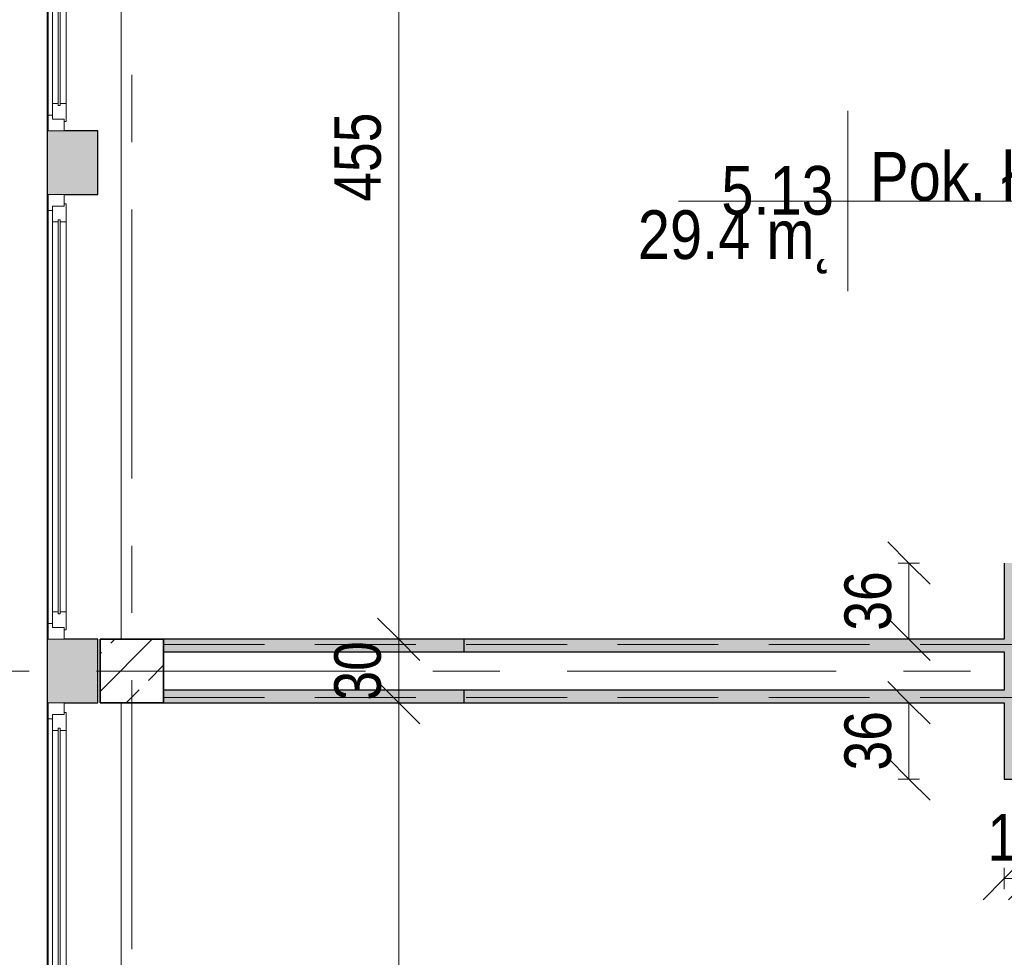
# Model space of a CAD drawing. Header units: centimetres. Extents: x -1743 to 21705, y -8842 to 3590.
# Tile 6 of 45: x -1266 to -801, y 753 to 1196. Entities that reach past the tile are written whole.
import ezdxf

# ---------------------------------------------------------------- set-up
doc = ezdxf.new("R2010")
doc.units = ezdxf.units.CM
doc.linetypes.add('Oś', pattern=[222.25, 127, -31.75, 31.75, -31.75])
doc.linetypes.add('Ukryte', pattern=[71.438, 47.625, -23.813])
for name, color, linetype, lineweight in [('A-ANNO-DIMS', 211, 'Continuous', 13), ('A-ANNO-DIMS-100', 211, 'Continuous', 13), ('A-AREA-IDEN', 2, 'Continuous', 13), ('A-DETL-HDLN', 90, 'Ukryte', 9), ('A-GLAZ', 151, 'Continuous', 13), ('A-WALL', 113, 'Continuous', 13), ('S-COLS', 52, 'Continuous', 9), ('S-GRID', 1, 'Continuous', 13)]:
    doc.layers.add(name, color=color, linetype=linetype, lineweight=lineweight)
doc.styles.add('Arial Narrow_2', font='ARIALN.TTF', dxfattribs={"height": 22})
doc.styles.add('Arial_3', font='arial.ttf', dxfattribs={"width": 0.85, "height": 23})
doc.dimstyles.new('Diagonal_1_100__0_1__1', dxfattribs={"dimscale": 30.48, "dimtxt": 22.515481, "dimasz": 0.656168, "dimexe": 0.164042, "dimexo": 0.0625, "dimgap": 0.065617, "dimtad": 1, "dimdec": 1, "dimrnd": 0.1, "dimdsep": 46, "dimtxsty": 'Arial Narrow_2', "dimblk1": 'OBLIQUE', "dimblk2": 'OBLIQUE', "dimsah": 1, "dimcen": 0.09, "dimazin": 0, "dimtfac": 1, "dimtdec": 4, "dimtix": 1, "dimtmove": 0, "dimatfit": 3, "dimfxl": 0.164042, "dimfxlon": 1, "dimtvp": 1, "dimtolj": 1, "dimtzin": 0, "dimarcsym": 2})

# ---------------------------------------------------------------- blocks, each defined once
blk = doc.blocks.new('M_Concrete-Square-Column - 300 x 300mm-V18-5_piętro III __10_50 m_ - stan istniejący')
at = {"layer": 'S-COLS'}
h = blk.add_hatch(dxfattribs=at)
h.set_pattern_fill('FP_22', color=256, style=0, pattern_type=2)
h.set_pattern_definition([(45, (1212.623, -888.326), (-17.67767, 17.67767), []), (45, (1230.3, -888.326), (-17.67767, 17.67767), [12.5, -6.25])])
h.paths.add_polyline_path([(15, -15), (15, 15), (-15, 15), (-15, -15)], flags=0)
at = {"layer": 'S-COLS', "lineweight": 35}
for p, q in [((15, 15), (-15, 15)), ((-15, 15), (-15, -15)), ((15, -15), (15, 15)), ((-15, -15), (15, -15))]:
    blk.add_line(p, q, dxfattribs=at)
blk = doc.blocks.new('Okno - automatyczna etykieta - 210x165 _nietypowy podział_-2208563-5_piętro III __10_50 m_ - stan istniejący')
at = {"layer": 'A-GLAZ'}
for p, q in [((-97.5, 11.5), (-105, 11.5)), ((-105, 11.5), (-105, 4)), ((-105, 11.5), (105, 11.5)), ((-92, 9.5), (-99.5, 9.5)), ((-99.5, 9.5), (-99.5, 4)), ((-99.5, 4), (-99.5, 9.5)), ((-99.5, 9.5), (-97.5, 9.5)), ((-97.5, 9.5), (-97.5, 11.5)), ((97.5, 11.5), (-97.5, 11.5)), ((-92, 6.75), (-92, 9.5)), ((92, 9.5), (-92, 9.5)), ((99.5, 9.5), (92, 9.5)), ((92, 9.5), (92, 6.75)), ((105, 11.5), (97.5, 11.5)), ((97.5, 11.5), (97.5, 9.5)), ((97.5, 9.5), (99.5, 9.5)), ((99.5, 4), (99.5, 9.5)), ((99.5, 9.5), (99.5, 4)), ((105, 4), (105, 11.5)), ((93, 6.75), (-93, 6.75)), ((-93, 6.75), (-93, 5.75)), ((-93, 5.75), (-93, 6.75)), ((-93, 6.75), (-92, 6.75)), ((-93, 5.75), (93, 5.75)), ((-92, 5.75), (-93, 5.75)), ((-92, 3), (-92, 5.75)), ((92, 6.75), (93, 6.75)), ((92, 5.75), (92, 3)), ((93, 5.75), (92, 5.75)), ((93, 5.75), (93, 6.75)), ((93, 6.75), (93, 5.75)), ((-105, 4), (-99.5, 4)), ((-99.5, 4), (-100.5, 4)), ((-100.5, 4), (-100.5, 3)), ((-100.5, 3), (-92, 3)), ((92, 3), (-92, 3)), ((92, 3), (100.5, 3)), ((100.5, 4), (99.5, 4)), ((99.5, 4), (105, 4)), ((100.5, 3), (100.5, 4))]:
    blk.add_line(p, q, dxfattribs=at)
blk = doc.blocks.new('DIMBLOCK4-5_piętro III __10_50 m_ - stan istniejący')
at = {"layer": 'A-ANNO-DIMS-100'}
for p, q in [((-1086.6, 873.33), (-1096.6, 883.33)), ((-1091.6, 873.33), (-1081.6, 873.33)), ((-1086.6, 873.33), (-1091.6, 873.33)), ((-1086.6, 418.33), (-1086.6, 873.33)), ((-1086.6, 873.33), (-1076.6, 863.33)), ((-1086.6, 418.33), (-1096.6, 428.33)), ((-1091.6, 418.33), (-1081.6, 418.33)), ((-1086.6, 418.33), (-1091.6, 418.33)), ((-1086.6, 418.33), (-1076.6, 408.33))]:
    blk.add_line(p, q, dxfattribs=at)
at = {"layer": 'A-ANNO-DIMS-100', "color": 0, "insert": (-1117.04, 624.92), "char_height": 22, "width": 50.1774, "attachment_point": 1, "rotation": 90, "line_spacing_factor": 0.974696, "style": 'Arial Narrow_2'}
blk.add_mtext('455', dxfattribs=at)
blk = doc.blocks.new('_Oblique')
at = {"color": 0, "linetype": 'ByBlock', "lineweight": -2}
blk.add_line((-0.5, -0.5), (0.5, 0.5), dxfattribs=at)
blk = doc.blocks.new('DIMBLOCK5-5_piętro III __10_50 m_ - stan istniejący')
at = {"layer": 'A-ANNO-DIMS-100'}
for p, q in [((-1086.6, 903.33), (-1096.6, 913.33)), ((-1091.6, 903.33), (-1081.6, 903.33)), ((-1086.6, 903.33), (-1091.6, 903.33)), ((-1086.6, 873.33), (-1086.6, 903.33)), ((-1086.6, 903.33), (-1076.6, 893.33)), ((-1086.6, 873.33), (-1096.6, 883.33)), ((-1091.6, 873.33), (-1081.6, 873.33)), ((-1086.6, 873.33), (-1091.6, 873.33)), ((-1086.6, 873.33), (-1076.6, 863.33))]:
    blk.add_line(p, q, dxfattribs=at)
at = {"layer": 'A-ANNO-DIMS-100', "color": 0, "insert": (-1117.04, 874.39), "char_height": 22, "width": 33.4516, "attachment_point": 1, "rotation": 90, "line_spacing_factor": 0.974696, "style": 'Arial Narrow_2'}
blk.add_mtext('30', dxfattribs=at)
blk = doc.blocks.new('DIMBLOCK6-5_piętro III __10_50 m_ - stan istniejący')
at = {"layer": 'A-ANNO-DIMS-100'}
for p, q in [((-1086.6, 1358.33), (-1096.6, 1368.33)), ((-1091.6, 1358.33), (-1081.6, 1358.33)), ((-1086.6, 1358.33), (-1091.6, 1358.33)), ((-1086.6, 903.33), (-1086.6, 1358.33)), ((-1086.6, 1358.33), (-1076.6, 1348.33)), ((-1086.6, 903.33), (-1096.6, 913.33)), ((-1091.6, 903.33), (-1081.6, 903.33)), ((-1086.6, 903.33), (-1091.6, 903.33)), ((-1086.6, 903.33), (-1076.6, 893.33))]:
    blk.add_line(p, q, dxfattribs=at)
at = {"layer": 'A-ANNO-DIMS-100', "color": 0, "insert": (-1117.04, 1109.92), "char_height": 22, "width": 50.1774, "attachment_point": 1, "rotation": 90, "line_spacing_factor": 0.974696, "style": 'Arial Narrow_2'}
blk.add_mtext('455', dxfattribs=at)
blk = doc.blocks.new('DIMBLOCK193-5_piętro III __10_50 m_ - stan istniejący')
at = {"layer": 'A-ANNO-DIMS-100'}
for p, q in [((-845.68, 873.33), (-855.68, 883.33)), ((-850.68, 873.33), (-840.68, 873.33)), ((-845.68, 873.33), (-850.68, 873.33)), ((-845.68, 837.33), (-845.68, 873.33)), ((-845.68, 873.33), (-835.68, 863.33)), ((-845.68, 837.33), (-855.68, 847.33)), ((-840.68, 837.33), (-850.68, 837.33)), ((-845.68, 837.33), (-835.68, 827.33)), ((-845.68, 837.33), (-840.68, 837.33))]:
    blk.add_line(p, q, dxfattribs=at)
at = {"layer": 'A-ANNO-DIMS-100', "color": 0, "insert": (-876.11, 841.39), "char_height": 22, "width": 33.4516, "attachment_point": 1, "rotation": 90, "line_spacing_factor": 0.974696, "style": 'Arial Narrow_2'}
blk.add_mtext('36', dxfattribs=at)
blk = doc.blocks.new('DIMBLOCK194-5_piętro III __10_50 m_ - stan istniejący')
at = {"layer": 'A-ANNO-DIMS-100'}
for p, q in [((-845.68, 939.33), (-855.68, 949.33)), ((-840.68, 939.33), (-850.68, 939.33)), ((-845.68, 903.33), (-845.68, 939.33)), ((-845.68, 939.33), (-835.68, 929.33)), ((-845.68, 939.33), (-840.68, 939.33)), ((-845.68, 903.33), (-855.68, 913.33)), ((-850.68, 903.33), (-840.68, 903.33)), ((-845.68, 903.33), (-850.68, 903.33)), ((-845.68, 903.33), (-835.68, 893.33))]:
    blk.add_line(p, q, dxfattribs=at)
at = {"layer": 'A-ANNO-DIMS-100', "color": 0, "insert": (-876.11, 907.39), "char_height": 22, "width": 33.4516, "attachment_point": 1, "rotation": 90, "line_spacing_factor": 0.974696, "style": 'Arial Narrow_2'}
blk.add_mtext('36', dxfattribs=at)
blk = doc.blocks.new('DIMBLOCK195-5_piętro III __10_50 m_ - stan istniejący')
at = {"layer": 'A-ANNO-DIMS-100'}
for p, q in [((-800.62, 790.37), (-790.62, 800.37)), ((-788.62, 790.37), (-778.62, 800.37)), ((-800.62, 795.37), (-800.62, 785.37)), ((-800.62, 790.37), (-800.62, 795.37)), ((-788.62, 795.37), (-788.62, 785.37)), ((-788.62, 790.37), (-788.62, 795.37)), ((-800.62, 790.37), (-810.62, 780.37)), ((-800.62, 790.37), (-788.62, 790.37)), ((-788.62, 790.37), (-798.62, 780.37))]:
    blk.add_line(p, q, dxfattribs=at)
at = {"layer": 'A-ANNO-DIMS-100', "color": 0, "insert": (-808.56, 820.8), "char_height": 22, "width": 33.4516, "attachment_point": 1, "line_spacing_factor": 0.974696, "style": 'Arial Narrow_2'}
blk.add_mtext('12', dxfattribs=at)
blk = doc.blocks.new('METKA_POMIESZCZENIA2 - Rozbudowana - bez ramki-2396678-5_piętro III __10_50 m_ - stan istniejący')
at = {"layer": 'A-AREA-IDEN'}
for p, q in [((0, 0.425), (0, 0)), ((0.0976, 0), (-0.8, 0)), ((-0.8, 0), (0.9, 0)), ((0, 0), (0, -0.425))]:
    blk.add_line(p, q, dxfattribs=at)

msp = doc.modelspace()

# ---------------------------------------------------------------- hatches: boundary and pattern name
at = {"layer": 'A-WALL'}
h = msp.add_hatch(color=9, dxfattribs=at)
h.paths.add_polyline_path([(-1252.62, 393.33), (-1228.62, 393.33), (-1228.62, 423.33), (-1252.62, 423.33), (-1252.62, 419.07)], flags=0)
h.paths.add_polyline_path([(-1252.62, 633.33), (-1228.62, 633.33), (-1228.62, 663.33), (-1252.62, 663.33), (-1252.62, 634.7)], flags=0)
h.paths.add_polyline_path([(-1244.62, 873.33), (-1228.62, 873.33), (-1228.62, 903.33), (-1252.62, 903.33), (-1252.62, 873.33), (-1250.12, 873.33)], flags=0)
h.paths.add_polyline_path([(-1252.62, 1113.33), (-1228.62, 1113.33), (-1228.62, 1143.33), (-1252.62, 1143.33), (-1252.62, 1114.7)], flags=0)
h.paths.add_polyline_path([(-1250.12, 1353.33), (-1228.62, 1353.33), (-1228.62, 1383.33), (-1252.62, 1383.33), (-1252.62, 1353.33), (-1251.12, 1353.33)], flags=0)
for points in [[(-800.62, 837.33), (-788.62, 837.33), (-788.62, 939.33), (-800.62, 939.33), (-800.62, 873.33)], [(-1197.62, 897.33), (-1055.62, 897.33), (-1055.62, 903.33), (-1197.62, 903.33)], [(-800.62, 897.33), (-800.62, 903.33), (-1055.62, 903.33), (-1055.62, 897.33)], [(-1055.62, 873.33), (-1055.62, 879.33), (-1197.62, 879.33), (-1197.62, 873.33), (-1083.06, 873.33)], [(-800.62, 873.33), (-800.62, 879.33), (-1055.62, 879.33), (-1055.62, 873.33)]]:
    msp.add_hatch(color=9, dxfattribs=at).paths.add_polyline_path(points, flags=0)

# ---------------------------------------------------------------- linework, layer by layer
at = {"layer": 'A-DETL-HDLN'}
for p, q in [((-1197.62, 900.83), (1172.38, 900.83)), ((-1197.62, 875.83), (1172.38, 875.83))]:
    msp.add_line(p, q, dxfattribs=at)
at = {"layer": 'A-WALL'}
for p, q in [((-1252.62, 1143.33), (-1252.62, 1353.33)), ((-1217.62, 1353.33), (-1217.62, 903.33)), ((-1252.62, 903.33), (-1252.62, 1113.33)), ((-1252.62, 663.33), (-1252.62, 873.33)), ((-1217.62, 873.33), (-1217.62, 423.33))]:
    msp.add_line(p, q, dxfattribs=at)
at = {"layer": 'A-WALL', "color": 7, "lineweight": 25}
for p, q in [((-1252.12, 1143.33), (-1252.62, 1143.33)), ((-1252.62, 1143.33), (-1252.62, 1113.33)), ((-1228.62, 1143.33), (-1244.62, 1143.33)), ((-1228.62, 1113.33), (-1228.62, 1143.33)), ((-1252.62, 1113.33), (-1252.12, 1113.33)), ((-1244.62, 1113.33), (-1228.62, 1113.33)), ((-800.62, 939.33), (-800.62, 903.33)), ((-1252.12, 903.33), (-1252.62, 903.33)), ((-1252.62, 903.33), (-1252.62, 873.33)), ((-1228.62, 903.33), (-1244.62, 903.33)), ((-1228.62, 873.33), (-1228.62, 903.33)), ((-800.62, 903.33), (-1197.62, 903.33)), ((-1055.62, 897.33), (-1055.62, 903.33)), ((-1197.62, 897.33), (-800.62, 897.33)), ((-800.62, 897.33), (-800.62, 879.33)), ((-800.62, 879.33), (-1197.62, 879.33)), ((-1055.62, 873.33), (-1055.62, 879.33)), ((-1252.62, 873.33), (-1252.12, 873.33)), ((-1244.62, 873.33), (-1228.62, 873.33)), ((-1197.62, 873.33), (-800.62, 873.33)), ((-800.62, 873.33), (-800.62, 837.33)), ((-800.62, 837.33), (-788.62, 837.33))]:
    msp.add_line(p, q, dxfattribs=at)
at = {"layer": 'S-GRID', "linetype": 'Oś'}
for p, q in [((-1212.62, 2884.27), (-1212.62, 27.13)), ((1342.46, 888.33), (-1368.76, 888.33))]:
    msp.add_line(p, q, dxfattribs=at)

# ---------------------------------------------------------------- block references
at = {"layer": 'A-AREA-IDEN', "xscale": 99.99999999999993, "yscale": 99.99999999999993, "zscale": 99.99999999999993}
msp.add_blockref('METKA_POMIESZCZENIA2 - Rozbudowana - bez ramki-2396678-5_piętro III __10_50 m_ - stan istniejący', (-874.44, 1110.24), dxfattribs=at)
at = {"layer": 'A-GLAZ', "rotation": 89.9999999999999}
for p in [(-1240.62, 1248.33), (-1240.62, 1008.33), (-1240.62, 768.33)]:
    msp.add_blockref('Okno - automatyczna etykieta - 210x165 _nietypowy podział_-2208563-5_piętro III __10_50 m_ - stan istniejący', p, dxfattribs=at)
at = {"layer": 'S-COLS'}
msp.add_blockref('M_Concrete-Square-Column - 300 x 300mm-V18-5_piętro III __10_50 m_ - stan istniejący', (-1212.62, 888.33), dxfattribs=at)

# ---------------------------------------------------------------- texts
at = {"layer": 'A-AREA-IDEN', "char_height": 23, "line_spacing_factor": 0.936439, "style": 'Arial_3'}
for s, insert, width, attachment_point in [('\\pxt3.69565,7.3913,11.08696,14.78261,18.47826,22.17391,25.86957,29.56522,33.26087,36.95652,40.65217,44.34783,48.04348,51.73913,55.43478,59.13043,62.82609,66.52174,70.21739,73.91304,77.6087,81.30435,85,88.69565,92.3913,96.08696,99.78261,103.47826,107.17391,110.86957,114.56522,118.26087;{Pok. łóżkowy}', (-864.01, 1103.46), 156.91, 7), ('\\pxqr,t3.69565,7.3913,11.08696,14.78261,18.47826,22.17391,25.86957,29.56522,33.26087,36.95652,40.65217,44.34783,48.04348,51.73913,55.43478,59.13043,62.82609,66.52174,70.21739,73.91304,77.6087,81.30435,85,88.69565,92.3913,96.08696,99.78261,103.47826,107.17391,110.86957,114.56522,118.26087;{5.13}', (-881.1, 1103.46), 52.87, 9), ('\\pxqr,t3.69565,7.3913,11.08696,14.78261,18.47826,22.17391,25.86957,29.56522,33.26087,36.95652,40.65217,44.34783,48.04348,51.73913,55.43478,59.13043,62.82609,66.52174,70.21739,73.91304,77.6087,81.30435,85,88.69565,92.3913,96.08696,99.78261,103.47826,107.17391,110.86957,114.56522,118.26087;{29.4 m˛}', (-881.1, 1105.85), 91.63, 3)]:
    msp.add_mtext(s, dxfattribs=dict(at, insert=insert, width=width, attachment_point=attachment_point))

# ---------------------------------------------------------------- dimensions: what is measured, and where the dimension line sits
at = {"layer": 'A-ANNO-DIMS'}
for base, p1, p2, override, picture, middle in [((-1086.6, 1358.33), (-1091.6, 903.33), (-1091.6, 1358.33), {"dimpost": '<>', "dimfxl": 455}, 'DIMBLOCK6-5_piętro III __10_50 m_ - stan istniejący', (-1099.79, 1130.83)), ((-845.68, 939.33), (-850.68, 903.33), (-840.68, 939.33), {"dimpost": '<>', "dimfxl": 37.363083}, 'DIMBLOCK194-5_piętro III __10_50 m_ - stan istniejący', (-858.91, 921.33)), ((-1086.6, 903.33), (-1091.6, 873.33), (-1091.6, 903.33), {"dimpost": '<>', "dimfxl": 30}, 'DIMBLOCK5-5_piętro III __10_50 m_ - stan istniejący', (-1099.84, 888.33)), ((-1086.6, 873.33), (-1091.6, 418.33), (-1091.6, 873.33), {"dimpost": '<>', "dimfxl": 455}, 'DIMBLOCK4-5_piętro III __10_50 m_ - stan istniejący', (-1099.79, 645.83)), ((-845.68, 873.33), (-840.68, 837.33), (-850.68, 873.33), {"dimpost": '<>', "dimfxl": 37.363083}, 'DIMBLOCK193-5_piętro III __10_50 m_ - stan istniejący', (-858.91, 855.33))]:
    dim = msp.add_linear_dim(base=base, p1=p1, p2=p2, angle=90, dimstyle='Diagonal_1_100__0_1__1', override=override, dxfattribs=at)
    dim.commit()
    dim.dimension.update_dxf_attribs({"geometry": picture, "text_midpoint": middle})
dim = msp.add_linear_dim(base=(-788.62, 790.37), p1=(-800.62, 795.37), p2=(-788.62, 795.37), dimstyle='Diagonal_1_100__0_1__1', override={"dimpost": '<>', "dimfxl": 12}, dxfattribs=at)
dim.commit()
dim.dimension.update_dxf_attribs({"geometry": 'DIMBLOCK195-5_piętro III __10_50 m_ - stan istniejący', "text_midpoint": (-794.62, 803.41)})

doc.saveas('drawing.dxf')
